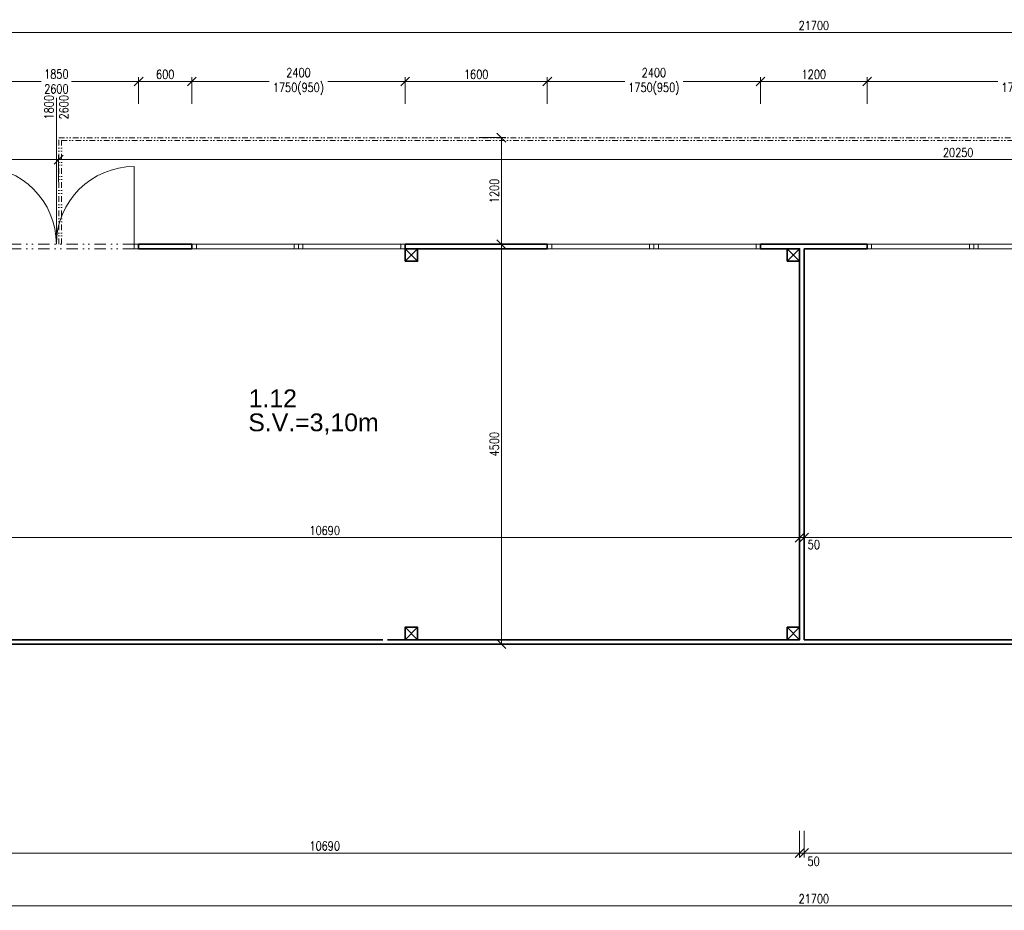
# Model space of a CAD drawing. Header units: millimetres. Extents: x -485339 to 286898, y -1189934 to 1602269.
# Tile 104 of 230: x 49657 to 60739, y -1099931 to -1089907. Entities that reach past the tile are written whole.
import ezdxf

# ---------------------------------------------------------------- set-up
doc = ezdxf.new("R2010")
doc.units = ezdxf.units.MM
doc.header["$LTSCALE"] = 10
doc.linetypes.add('DĚLICÍ2', pattern=[15.875, 6.35, -3.175, 0, -3.175, 0, -3.175])
doc.layers.get('Defpoints').update_dxf_attribs({"lineweight": 0})
for name, color, linetype, lineweight in [('St__otvory_dveře', 40, 'Continuous', 18), ('St_kóty', 132, 'Continuous', 18), ('St_otvory_okna', 40, 'Continuous', 18), ('St_plocha_místnosti', 250, 'Continuous', 18), ('St_popis_otvory', 40, 'Continuous', 18), ('St_sloupy_opláštění_půdorys', 25, 'Continuous', 35), ('St_čáry_nad', 250, 'DĚLICÍ2', 18), ('St_čáry_obrys', 5, 'Continuous', 35)]:
    doc.layers.add(name, color=color, linetype=linetype, lineweight=lineweight)
doc.styles.add('Andy', font='arial.ttf')
doc.styles.get("Standard").update_dxf_attribs({"font": 'simplex.shx', "width": 0.8})
doc.dimstyles.new('stavebníM50 vnitřní', dxfattribs={"dimtxt": 100, "dimasz": 100, "dimexe": 50, "dimexo": 100, "dimgap": 30, "dimtad": 1, "dimdec": 0, "dimtxsty": 'Standard', "dimblk": 'OBLIQUE', "dimcen": 2.5, "dimclrd": 256, "dimclre": 256, "dimclrt": 256, "dimadec": 0, "dimazin": 0, "dimtfac": 1, "dimtdec": 0, "dimtmove": 2, "dimatfit": 2, "dimldrblk": 'OBLIQUE', "dimfxl": 250, "dimfxlon": 1, "dimlwd": -1, "dimlwe": -1, "dimarcsym": 0})

# ---------------------------------------------------------------- blocks, each defined once
blk = doc.blocks.new('G$C2F820337')
at = {"layer": 'St_sloupy_opláštění_půdorys', "ltscale": 2}
blk.add_lwpolyline([(-70, -70), (70, -70), (70, 70), (-70, 70)], close=True, dxfattribs=at)
for points in [[(-70, 70), (70, -70)], [(70, 70), (-70, -70)]]:
    blk.add_lwpolyline(points, dxfattribs=at)
blk = doc.blocks.new('G$C325A9F68')
at = {"layer": 'St_otvory_okna', "ltscale": 2}
for points in [[(0, 0), (1200, 0), (1200, 50), (0, 50)], [(0, 0), (50, 0), (50, 50), (0, 50)], [(1200, 0), (1150, 0), (1150, 50), (1200, 50)]]:
    blk.add_lwpolyline(points, close=True, dxfattribs=at)
blk = doc.blocks.new('G$C73FA397A')
at = {"layer": 'St__otvory_dveře', "ltscale": 2}
for points in [[(0, -50), (50, -50), (50, 0), (0, 0)], [(1800, -50), (1850, -50), (1850, 0), (1800, 0)]]:
    blk.add_lwpolyline(points, close=True, dxfattribs=at)
at = {"layer": 'St__otvory_dveře', "linetype": 'DĚLICÍ2', "ltscale": 2}
for points in [[(1800, 0), (50, 0)], [(1800, -50), (50, -50)]]:
    blk.add_lwpolyline(points, dxfattribs=at)
at = {"layer": 'St__otvory_dveře', "ltscale": 2}
for points in [[(50, -50), (50, -925)], [(1800, -50), (1800, -925)]]:
    blk.add_lwpolyline(points, dxfattribs=at)
for centre, start, end in [((50, -50), 270, 0), ((1800, -50), 180, 270)]:
    blk.add_arc(centre, 875, start, end, dxfattribs=at)
blk = doc.blocks.new('_OBLIQUE')
at = {"color": 0, "linetype": 'ByBlock'}
blk.add_line((-0.5, -0.5), (0.5, 0.5), dxfattribs=at)
blk = doc.blocks.new('*D5975')
at = {"layer": 'Defpoints', "color": 0}
for p in [(58435, -1096291), (47745, -1096341), (58435, -1099287)]:
    blk.add_point(p, dxfattribs=at)
at = {"layer": 'St_kóty'}
for p, q in [((47745, -1099037), (47745, -1099337)), ((58435, -1099037), (58435, -1099337)), ((47745, -1099287), (58435, -1099287))]:
    blk.add_line(p, q, dxfattribs=at)
at = {"layer": 'St_kóty', "linetype": 'ByBlock', "xscale": 100, "yscale": 100, "zscale": 100, "rotation": 180}
blk.add_blockref('_OBLIQUE', (47745, -1099287), dxfattribs=at)
at = {"layer": 'St_kóty', "linetype": 'ByBlock', "xscale": 100, "yscale": 100, "zscale": 100}
blk.add_blockref('_OBLIQUE', (58435, -1099287), dxfattribs=at)
at = {"layer": 'St_kóty', "insert": (53090, -1099207), "char_height": 100, "attachment_point": 5}
blk.add_mtext('10690', dxfattribs=at)
blk = doc.blocks.new('*D5976')
at = {"layer": 'Defpoints', "color": 0}
for p in [(58435, -1096291), (58485, -1096291), (58485, -1099287)]:
    blk.add_point(p, dxfattribs=at)
at = {"layer": 'St_kóty'}
for p, q in [((58435, -1099037), (58435, -1099337)), ((58485, -1099037), (58485, -1099337)), ((58435, -1099287), (58335, -1099287)), ((58435, -1099287), (58485, -1099287)), ((58485, -1099287), (58585, -1099287))]:
    blk.add_line(p, q, dxfattribs=at)
at = {"layer": 'St_kóty', "linetype": 'ByBlock', "xscale": 100, "yscale": 100, "zscale": 100}
blk.add_blockref('_OBLIQUE', (58435, -1099287), dxfattribs=at)
at = {"layer": 'St_kóty', "linetype": 'ByBlock', "xscale": 100, "yscale": 100, "zscale": 100, "rotation": 180}
blk.add_blockref('_OBLIQUE', (58485, -1099287), dxfattribs=at)
at = {"layer": 'St_kóty', "insert": (58592, -1099380), "char_height": 100, "attachment_point": 5}
blk.add_mtext('50', dxfattribs=at)
blk = doc.blocks.new('*D5977')
at = {"layer": 'Defpoints', "color": 0}
for p in [(58485, -1096291), (69445, -1096341), (69445, -1099287)]:
    blk.add_point(p, dxfattribs=at)
at = {"layer": 'St_kóty'}
for p, q in [((58485, -1099037), (58485, -1099337)), ((69445, -1099037), (69445, -1099337)), ((58485, -1099287), (69445, -1099287))]:
    blk.add_line(p, q, dxfattribs=at)
at = {"layer": 'St_kóty', "linetype": 'ByBlock', "xscale": 100, "yscale": 100, "zscale": 100, "rotation": 180}
blk.add_blockref('_OBLIQUE', (58485, -1099287), dxfattribs=at)
at = {"layer": 'St_kóty', "linetype": 'ByBlock', "xscale": 100, "yscale": 100, "zscale": 100}
blk.add_blockref('_OBLIQUE', (69445, -1099287), dxfattribs=at)
at = {"layer": 'St_kóty', "insert": (63965, -1099207), "char_height": 100, "attachment_point": 5}
blk.add_mtext('10960', dxfattribs=at)
blk = doc.blocks.new('*D6004')
at = {"layer": 'Defpoints', "color": 0}
for p in [(47745, -1096935), (69445, -1096935), (69445, -1099881)]:
    blk.add_point(p, dxfattribs=at)
at = {"layer": 'St_kóty'}
for p, q in [((47745, -1099631), (47745, -1099931)), ((69445, -1099631), (69445, -1099931)), ((47745, -1099881), (69445, -1099881))]:
    blk.add_line(p, q, dxfattribs=at)
at = {"layer": 'St_kóty', "linetype": 'ByBlock', "xscale": 100, "yscale": 100, "zscale": 100, "rotation": 180}
blk.add_blockref('_OBLIQUE', (47745, -1099881), dxfattribs=at)
at = {"layer": 'St_kóty', "linetype": 'ByBlock', "xscale": 100, "yscale": 100, "zscale": 100}
blk.add_blockref('_OBLIQUE', (69445, -1099881), dxfattribs=at)
at = {"layer": 'St_kóty', "insert": (58595, -1099801), "char_height": 100, "attachment_point": 5}
blk.add_mtext('21700', dxfattribs=at)
blk = doc.blocks.new('*D6015')
at = {"layer": 'Defpoints', "color": 0}
for p in [(69445, -1090053), (47745, -1091160), (69445, -1092274)]:
    blk.add_point(p, dxfattribs=at)
at = {"layer": 'St_kóty'}
for p, q in [((47745, -1090303), (47745, -1090003)), ((47745, -1090053), (69445, -1090053)), ((69445, -1090303), (69445, -1090003))]:
    blk.add_line(p, q, dxfattribs=at)
at = {"layer": 'St_kóty', "linetype": 'ByBlock', "xscale": 100, "yscale": 100, "zscale": 100, "rotation": 180}
blk.add_blockref('_OBLIQUE', (47745, -1090053), dxfattribs=at)
at = {"layer": 'St_kóty', "linetype": 'ByBlock', "xscale": 100, "yscale": 100, "zscale": 100}
blk.add_blockref('_OBLIQUE', (69445, -1090053), dxfattribs=at)
at = {"layer": 'St_kóty', "insert": (58595, -1089973), "char_height": 100, "attachment_point": 5}
blk.add_mtext('21700', dxfattribs=at)
blk = doc.blocks.new('*D6023')
at = {"layer": 'Defpoints', "color": 0}
for p in [(50995, -1090603), (49145, -1093286), (50995, -1093336)]:
    blk.add_point(p, dxfattribs=at)
at = {"layer": 'St_kóty'}
for p, q in [((49145, -1090853), (49145, -1090553)), ((49145, -1090603), (49899, -1090603)), ((50995, -1090603), (50241, -1090603)), ((50995, -1090853), (50995, -1090553))]:
    blk.add_line(p, q, dxfattribs=at)
at = {"layer": 'St_kóty', "linetype": 'ByBlock', "xscale": 100, "yscale": 100, "zscale": 100, "rotation": 180}
blk.add_blockref('_OBLIQUE', (49145, -1090603), dxfattribs=at)
at = {"layer": 'St_kóty', "linetype": 'ByBlock', "xscale": 100, "yscale": 100, "zscale": 100}
blk.add_blockref('_OBLIQUE', (50995, -1090603), dxfattribs=at)
at = {"layer": 'St_kóty', "insert": (50070, -1090603), "char_height": 100, "attachment_point": 5}
blk.add_mtext('1850\\P2600', dxfattribs=at)
blk = doc.blocks.new('*D6024')
at = {"layer": 'Defpoints', "color": 0}
for p in [(51595, -1090603), (50995, -1093336), (51595, -1093311)]:
    blk.add_point(p, dxfattribs=at)
at = {"layer": 'St_kóty'}
for p, q in [((50995, -1090853), (50995, -1090553)), ((50995, -1090603), (51595, -1090603)), ((51595, -1090853), (51595, -1090553))]:
    blk.add_line(p, q, dxfattribs=at)
at = {"layer": 'St_kóty', "linetype": 'ByBlock', "xscale": 100, "yscale": 100, "zscale": 100, "rotation": 180}
blk.add_blockref('_OBLIQUE', (50995, -1090603), dxfattribs=at)
at = {"layer": 'St_kóty', "linetype": 'ByBlock', "xscale": 100, "yscale": 100, "zscale": 100}
blk.add_blockref('_OBLIQUE', (51595, -1090603), dxfattribs=at)
at = {"layer": 'St_kóty', "insert": (51295, -1090523), "char_height": 100, "attachment_point": 5}
blk.add_mtext('600', dxfattribs=at)
blk = doc.blocks.new('*D6025')
at = {"layer": 'Defpoints', "color": 0}
for p in [(53995, -1090603), (51595, -1093311), (53995, -1093311)]:
    blk.add_point(p, dxfattribs=at)
at = {"layer": 'St_kóty'}
for p, q in [((51595, -1090853), (51595, -1090553)), ((51595, -1090603), (52466, -1090603)), ((53995, -1090603), (53124, -1090603)), ((53995, -1090853), (53995, -1090553))]:
    blk.add_line(p, q, dxfattribs=at)
at = {"layer": 'St_kóty', "linetype": 'ByBlock', "xscale": 100, "yscale": 100, "zscale": 100, "rotation": 180}
blk.add_blockref('_OBLIQUE', (51595, -1090603), dxfattribs=at)
at = {"layer": 'St_kóty', "linetype": 'ByBlock', "xscale": 100, "yscale": 100, "zscale": 100}
blk.add_blockref('_OBLIQUE', (53995, -1090603), dxfattribs=at)
at = {"layer": 'St_kóty', "insert": (52795, -1090603), "char_height": 100, "attachment_point": 5}
blk.add_mtext('2400\\P1750(950)', dxfattribs=at)
blk = doc.blocks.new('*D6026')
at = {"layer": 'Defpoints', "color": 0}
for p in [(55595, -1090603), (53995, -1093311), (55595, -1093311)]:
    blk.add_point(p, dxfattribs=at)
at = {"layer": 'St_kóty'}
for p, q in [((53995, -1090853), (53995, -1090553)), ((53995, -1090603), (55595, -1090603)), ((55595, -1090853), (55595, -1090553))]:
    blk.add_line(p, q, dxfattribs=at)
at = {"layer": 'St_kóty', "linetype": 'ByBlock', "xscale": 100, "yscale": 100, "zscale": 100, "rotation": 180}
blk.add_blockref('_OBLIQUE', (53995, -1090603), dxfattribs=at)
at = {"layer": 'St_kóty', "linetype": 'ByBlock', "xscale": 100, "yscale": 100, "zscale": 100}
blk.add_blockref('_OBLIQUE', (55595, -1090603), dxfattribs=at)
at = {"layer": 'St_kóty', "insert": (54795, -1090523), "char_height": 100, "attachment_point": 5}
blk.add_mtext('1600', dxfattribs=at)
blk = doc.blocks.new('*D6027')
at = {"layer": 'Defpoints', "color": 0}
for p in [(57995, -1090603), (55595, -1093311), (57995, -1093311)]:
    blk.add_point(p, dxfattribs=at)
at = {"layer": 'St_kóty'}
for p, q in [((55595, -1090853), (55595, -1090553)), ((55595, -1090603), (56466, -1090603)), ((57995, -1090603), (57124, -1090603)), ((57995, -1090853), (57995, -1090553))]:
    blk.add_line(p, q, dxfattribs=at)
at = {"layer": 'St_kóty', "linetype": 'ByBlock', "xscale": 100, "yscale": 100, "zscale": 100, "rotation": 180}
blk.add_blockref('_OBLIQUE', (55595, -1090603), dxfattribs=at)
at = {"layer": 'St_kóty', "linetype": 'ByBlock', "xscale": 100, "yscale": 100, "zscale": 100}
blk.add_blockref('_OBLIQUE', (57995, -1090603), dxfattribs=at)
at = {"layer": 'St_kóty', "insert": (56795, -1090603), "char_height": 100, "attachment_point": 5}
blk.add_mtext('2400\\P1750(950)', dxfattribs=at)
blk = doc.blocks.new('*D6028')
at = {"layer": 'Defpoints', "color": 0}
for p in [(59195, -1090603), (57995, -1093311), (59195, -1093311)]:
    blk.add_point(p, dxfattribs=at)
at = {"layer": 'St_kóty'}
for p, q in [((57995, -1090853), (57995, -1090553)), ((57995, -1090603), (59195, -1090603)), ((59195, -1090853), (59195, -1090553))]:
    blk.add_line(p, q, dxfattribs=at)
at = {"layer": 'St_kóty', "linetype": 'ByBlock', "xscale": 100, "yscale": 100, "zscale": 100, "rotation": 180}
blk.add_blockref('_OBLIQUE', (57995, -1090603), dxfattribs=at)
at = {"layer": 'St_kóty', "linetype": 'ByBlock', "xscale": 100, "yscale": 100, "zscale": 100}
blk.add_blockref('_OBLIQUE', (59195, -1090603), dxfattribs=at)
at = {"layer": 'St_kóty', "insert": (58595, -1090523), "char_height": 100, "attachment_point": 5}
blk.add_mtext('1200', dxfattribs=at)
blk = doc.blocks.new('*D6029')
at = {"layer": 'Defpoints', "color": 0}
for p in [(62795, -1090603), (59195, -1093311), (62795, -1093311)]:
    blk.add_point(p, dxfattribs=at)
at = {"layer": 'St_kóty'}
for p, q in [((59195, -1090853), (59195, -1090553)), ((59195, -1090603), (60666, -1090603)), ((62795, -1090603), (61324, -1090603)), ((62795, -1090853), (62795, -1090553))]:
    blk.add_line(p, q, dxfattribs=at)
at = {"layer": 'St_kóty', "linetype": 'ByBlock', "xscale": 100, "yscale": 100, "zscale": 100, "rotation": 180}
blk.add_blockref('_OBLIQUE', (59195, -1090603), dxfattribs=at)
at = {"layer": 'St_kóty', "linetype": 'ByBlock', "xscale": 100, "yscale": 100, "zscale": 100}
blk.add_blockref('_OBLIQUE', (62795, -1090603), dxfattribs=at)
at = {"layer": 'St_kóty', "insert": (60995, -1090603), "char_height": 100, "attachment_point": 5}
blk.add_mtext('3600\\P1750(950)', dxfattribs=at)
blk = doc.blocks.new('*D6066')
at = {"layer": 'Defpoints', "color": 0}
for p in [(58435, -1095737), (47745, -1096935), (58435, -1096885)]:
    blk.add_point(p, dxfattribs=at)
at = {"layer": 'St_kóty'}
for p, q in [((47745, -1095987), (47745, -1095687)), ((47745, -1095737), (58435, -1095737)), ((58435, -1095987), (58435, -1095687))]:
    blk.add_line(p, q, dxfattribs=at)
at = {"layer": 'St_kóty', "linetype": 'ByBlock', "xscale": 100, "yscale": 100, "zscale": 100, "rotation": 180}
blk.add_blockref('_OBLIQUE', (47745, -1095737), dxfattribs=at)
at = {"layer": 'St_kóty', "linetype": 'ByBlock', "xscale": 100, "yscale": 100, "zscale": 100}
blk.add_blockref('_OBLIQUE', (58435, -1095737), dxfattribs=at)
at = {"layer": 'St_kóty', "insert": (53090, -1095657), "char_height": 100, "attachment_point": 5}
blk.add_mtext('10690', dxfattribs=at)
blk = doc.blocks.new('*D6067')
at = {"layer": 'Defpoints', "color": 0}
for p in [(58485, -1095737), (58435, -1096885), (58485, -1096885)]:
    blk.add_point(p, dxfattribs=at)
at = {"layer": 'St_kóty'}
for p, q in [((58435, -1095737), (58335, -1095737)), ((58435, -1095987), (58435, -1095687)), ((58435, -1095737), (58485, -1095737)), ((58485, -1095987), (58485, -1095687)), ((58485, -1095737), (58585, -1095737))]:
    blk.add_line(p, q, dxfattribs=at)
at = {"layer": 'St_kóty', "linetype": 'ByBlock', "xscale": 100, "yscale": 100, "zscale": 100}
blk.add_blockref('_OBLIQUE', (58435, -1095737), dxfattribs=at)
at = {"layer": 'St_kóty', "linetype": 'ByBlock', "xscale": 100, "yscale": 100, "zscale": 100, "rotation": 180}
blk.add_blockref('_OBLIQUE', (58485, -1095737), dxfattribs=at)
at = {"layer": 'St_kóty', "insert": (58595, -1095815), "char_height": 100, "attachment_point": 5}
blk.add_mtext('50', dxfattribs=at)
blk = doc.blocks.new('*D6068')
at = {"layer": 'Defpoints', "color": 0}
for p in [(69445, -1095737), (58485, -1096885), (69445, -1096935)]:
    blk.add_point(p, dxfattribs=at)
at = {"layer": 'St_kóty'}
for p, q in [((58485, -1095987), (58485, -1095687)), ((58485, -1095737), (69445, -1095737)), ((69445, -1095987), (69445, -1095687))]:
    blk.add_line(p, q, dxfattribs=at)
at = {"layer": 'St_kóty', "linetype": 'ByBlock', "xscale": 100, "yscale": 100, "zscale": 100, "rotation": 180}
blk.add_blockref('_OBLIQUE', (58485, -1095737), dxfattribs=at)
at = {"layer": 'St_kóty', "linetype": 'ByBlock', "xscale": 100, "yscale": 100, "zscale": 100}
blk.add_blockref('_OBLIQUE', (69445, -1095737), dxfattribs=at)
at = {"layer": 'St_kóty', "insert": (63965, -1095657), "char_height": 100, "attachment_point": 5}
blk.add_mtext('10960', dxfattribs=at)
blk = doc.blocks.new('*D6070')
at = {"layer": 'Defpoints', "color": 0}
for p in [(55079, -1092435), (58435, -1092435), (58435, -1096935)]:
    blk.add_point(p, dxfattribs=at)
at = {"layer": 'St_kóty'}
for p, q in [((55329, -1092435), (55029, -1092435)), ((55079, -1096935), (55079, -1092435)), ((55329, -1096935), (55029, -1096935))]:
    blk.add_line(p, q, dxfattribs=at)
at = {"layer": 'St_kóty', "linetype": 'ByBlock', "xscale": 100, "yscale": 100, "zscale": 100}
for p, rotation in [((55079, -1092435), 90), ((55079, -1096935), 270)]:
    blk.add_blockref('_OBLIQUE', p, dxfattribs=dict(at, rotation=rotation))
at = {"layer": 'St_kóty', "insert": (54999, -1094685), "char_height": 100, "attachment_point": 5, "rotation": 90}
blk.add_mtext('4500', dxfattribs=at)
blk = doc.blocks.new('*D6071')
at = {"layer": 'Defpoints', "color": 0}
for p in [(0, -1091235), (55079, -1091235), (58435, -1092435)]:
    blk.add_point(p, dxfattribs=at)
at = {"layer": 'St_kóty'}
for p, q in [((54829, -1091235), (55129, -1091235)), ((55079, -1092435), (55079, -1091235)), ((55329, -1092435), (55029, -1092435))]:
    blk.add_line(p, q, dxfattribs=at)
at = {"layer": 'St_kóty', "linetype": 'ByBlock', "xscale": 100, "yscale": 100, "zscale": 100}
for p, rotation in [((55079, -1091235), 90), ((55079, -1092435), 270)]:
    blk.add_blockref('_OBLIQUE', p, dxfattribs=dict(at, rotation=rotation))
at = {"layer": 'St_kóty', "insert": (54999, -1091835), "char_height": 100, "attachment_point": 5, "rotation": 90}
blk.add_mtext('1200', dxfattribs=at)
blk = doc.blocks.new('*D6072')
at = {"layer": 'Defpoints', "color": 0}
for p in [(50095, -1091482), (50095, -1091837), (47745, -1092435)]:
    blk.add_point(p, dxfattribs=at)
at = {"layer": 'St_kóty'}
for p, q in [((47745, -1091732), (47745, -1091432)), ((47745, -1091482), (50095, -1091482)), ((50095, -1091732), (50095, -1091432))]:
    blk.add_line(p, q, dxfattribs=at)
at = {"layer": 'St_kóty', "linetype": 'ByBlock', "xscale": 100, "yscale": 100, "zscale": 100, "rotation": 180}
blk.add_blockref('_OBLIQUE', (47745, -1091482), dxfattribs=at)
at = {"layer": 'St_kóty', "linetype": 'ByBlock', "xscale": 100, "yscale": 100, "zscale": 100}
blk.add_blockref('_OBLIQUE', (50095, -1091482), dxfattribs=at)
at = {"layer": 'St_kóty', "insert": (48920, -1091402), "char_height": 100, "attachment_point": 5}
blk.add_mtext('2350', dxfattribs=at)
blk = doc.blocks.new('*D6073')
at = {"layer": 'Defpoints', "color": 0}
for p in [(70345, -1091235), (70345, -1091482), (50095, -1091837)]:
    blk.add_point(p, dxfattribs=at)
at = {"layer": 'St_kóty'}
for p, q in [((70345, -1091335), (70345, -1091532)), ((50095, -1091732), (50095, -1091432)), ((50095, -1091482), (70345, -1091482))]:
    blk.add_line(p, q, dxfattribs=at)
at = {"layer": 'St_kóty', "linetype": 'ByBlock', "xscale": 100, "yscale": 100, "zscale": 100, "rotation": 180}
blk.add_blockref('_OBLIQUE', (50095, -1091482), dxfattribs=at)
at = {"layer": 'St_kóty', "linetype": 'ByBlock', "xscale": 100, "yscale": 100, "zscale": 100}
blk.add_blockref('_OBLIQUE', (70345, -1091482), dxfattribs=at)
at = {"layer": 'St_kóty', "insert": (60220, -1091402), "char_height": 100, "attachment_point": 5}
blk.add_mtext('20250', dxfattribs=at)

msp = doc.modelspace()

# ---------------------------------------------------------------- linework, layer by layer
at = {"layer": 'St_popis_otvory'}
msp.add_lwpolyline([(50070.3, -1090787.9), (50070.3, -1092435.4)], dxfattribs=at)
at = {"layer": 'St_čáry_nad'}
for points in [[(50096.3, -1092435.4), (50096.3, -1091235.4), (69445.3, -1091235.4), (70345.3, -1091235.4), (70345.3, -1095635.4)], [(50126.3, -1092435.4), (50126.3, -1091265.4), (69445.3, -1091265.4), (70315.3, -1091265.4), (70315.3, -1095665.4)]]:
    msp.add_lwpolyline(points, dxfattribs=at)
at = {"layer": 'St_čáry_obrys'}
for points in [[(50995.3, -1092485.4), (50995.3, -1092435.4)], [(51595.3, -1092435.4), (50995.3, -1092435.4)], [(50995.3, -1092485.4), (51595.3, -1092485.4)], [(51595.3, -1092485.4), (51595.3, -1092435.4)], [(53995.3, -1092485.4), (53995.3, -1092435.4)], [(53995.3, -1092435.4), (55595.3, -1092435.4)], [(55595.3, -1092485.4), (53995.3, -1092485.4)], [(55595.3, -1092485.4), (55595.3, -1092435.4)], [(57995.3, -1092485.4), (57995.3, -1092435.4)], [(57995.3, -1092435.4), (59195.3, -1092435.4)], [(57995.3, -1092485.4), (58435.3, -1092485.4)], [(58435.3, -1092485.4), (58435.3, -1096885.4)], [(58485.3, -1092485.4), (59195.3, -1092485.4)], [(58485.3, -1092485.4), (58485.3, -1096885.4)], [(59195.3, -1092485.4), (59195.3, -1092435.4)], [(47745.3, -1096935.4), (69445.3, -1096935.4)], [(47795.3, -1096885.4), (53745.3, -1096885.4)], [(53795.3, -1096885.4), (58435.3, -1096885.4)], [(58485.3, -1096885.4), (63145.3, -1096885.4)]]:
    msp.add_lwpolyline(points, dxfattribs=at)

# ---------------------------------------------------------------- block references
at = {"layer": 'St__otvory_dveře', "xscale": -1, "rotation": 180}
msp.add_blockref('G$C73FA397A', (49145.3, -1092485.4), dxfattribs=at)
at = {"layer": 'St_otvory_okna', "ltscale": 2}
for p in [(51595.3, -1092485.4), (52795.3, -1092485.4), (55595.3, -1092485.4), (56795.3, -1092485.4), (59195.3, -1092485.4), (60395.3, -1092485.4)]:
    msp.add_blockref('G$C325A9F68', p, dxfattribs=at)
at = {"layer": 'St_sloupy_opláštění_půdorys', "ltscale": 2}
for p in [(54065.3, -1092555.4), (58365.3, -1092555.4), (54065.3, -1096815.4), (58365.3, -1096815.4)]:
    msp.add_blockref('G$C2F820337', p, dxfattribs=at)

# ---------------------------------------------------------------- texts
at = {"layer": 'St_plocha_místnosti', "ltscale": 2, "style": 'Andy'}
for s, p in [('1.12', (52233.9, -1094268.7)), ('S.V.=3,10m', (52230.1, -1094539.4))]:
    msp.add_text(s, height=200, dxfattribs=at).set_placement(p)
at = {"layer": 'St_popis_otvory', "insert": (50070.3, -1090893), "char_height": 100, "width": 1342.526, "attachment_point": 5, "rotation": 90}
msp.add_mtext('1800\\P2600', dxfattribs=at)

# ---------------------------------------------------------------- dimensions: what is measured, and where the dimension line sits
at = {"layer": 'St_kóty'}
for base, p1, p2, picture, middle in [((69445.3, -1090053.1), (47745.3, -1091160.1), (69445.3, -1092273.8), '*D6015', (58595.3, -1089973.1)), ((51595.3, -1090603.1), (50995.3, -1093336.3), (51595.3, -1093311.3), '*D6024', (51295.3, -1090523.1)), ((55595.3, -1090603.1), (53995.3, -1093311.3), (55595.3, -1093311.3), '*D6026', (54795.3, -1090523.1)), ((59195.3, -1090603.1), (57995.3, -1093311.3), (59195.3, -1093311.3), '*D6028', (58595.3, -1090523.1)), ((70345.2509, -1091482.0822), (50094.7992, -1091836.7683), (70345.2509, -1091235.3912), '*D6073', (60220.0251, -1091402.0822)), ((50094.7992, -1091482.0822), (47745.2509, -1092435.3912), (50094.7992, -1091836.7683), '*D6072', (48920.0251, -1091402.0822)), ((58435.3, -1095737), (47745.3, -1096935.4), (58435.3, -1096885.4), '*D6066', (53090.3, -1095657)), ((69445.3, -1095737), (58485.3, -1096885.4), (69445.3, -1096935.4), '*D6068', (63965.3, -1095657)), ((58435.3, -1099287), (47745.3, -1096341.5), (58435.3, -1096291.5), '*D5975', (53090.3, -1099207)), ((69445.3, -1099287), (58485.3, -1096291.5), (69445.3, -1096341.5), '*D5977', (63965.3, -1099207)), ((69445.3, -1099881), (47745.3, -1096935.4), (69445.3, -1096935.4), '*D6004', (58595.3, -1099801))]:
    dim = msp.add_linear_dim(base=base, p1=p1, p2=p2, dimstyle='stavebníM50 vnitřní', dxfattribs=at)
    dim.commit()
    dim.dimension.update_dxf_attribs({"geometry": picture, "text_midpoint": middle})
for base, p1, p2, text, picture, middle in [((50995.3, -1090603.1), (49145.3, -1093286.3), (50995.3, -1093336.3), '<>\\P2600', '*D6023', (50070.3, -1090603.1)), ((53995.3, -1090603.1), (51595.3, -1093311.3), (53995.3, -1093311.3), '<>\\P1750(950)', '*D6025', (52795.3, -1090603.1)), ((57995.3, -1090603.1), (55595.3, -1093311.3), (57995.3, -1093311.3), '<>\\P1750(950)', '*D6027', (56795.3, -1090603.1)), ((62795.3, -1090603.1), (59195.3, -1093311.3), (62795.3, -1093311.3), '<>\\P1750(950)', '*D6029', (60995.3, -1090603.1))]:
    dim = msp.add_linear_dim(base=base, p1=p1, p2=p2, text=text, dimstyle='stavebníM50 vnitřní', dxfattribs=at)
    dim.commit()
    dim.dimension.update_dxf_attribs({"geometry": picture, "text_midpoint": middle, "dimtype": 160})
for base, p1, p2, picture, middle in [((55079.4, -1091235.4), (58435.3, -1092435.4), (0, -1091235.4), '*D6071', (54999.4, -1091835.4)), ((55079.4, -1092435.4), (58435.3, -1096935.4), (58435.3, -1092435.4), '*D6070', (54999.4, -1094685.4))]:
    dim = msp.add_linear_dim(base=base, p1=p1, p2=p2, angle=90, dimstyle='stavebníM50 vnitřní', dxfattribs=at)
    dim.commit()
    dim.dimension.update_dxf_attribs({"geometry": picture, "text_midpoint": middle})
for base, p1, p2, picture, middle in [((58485.3, -1095737), (58435.3, -1096885.4), (58485.3, -1096885.4), '*D6067', (58594.9, -1095815.1)), ((58485.3, -1099287), (58435.3, -1096291.5), (58485.3, -1096291.5), '*D5976', (58591.9, -1099380.5))]:
    dim = msp.add_linear_dim(base=base, p1=p1, p2=p2, dimstyle='stavebníM50 vnitřní', dxfattribs=at)
    dim.commit()
    dim.dimension.update_dxf_attribs({"geometry": picture, "text_midpoint": middle, "dimtype": 160})

doc.saveas('drawing.dxf')
